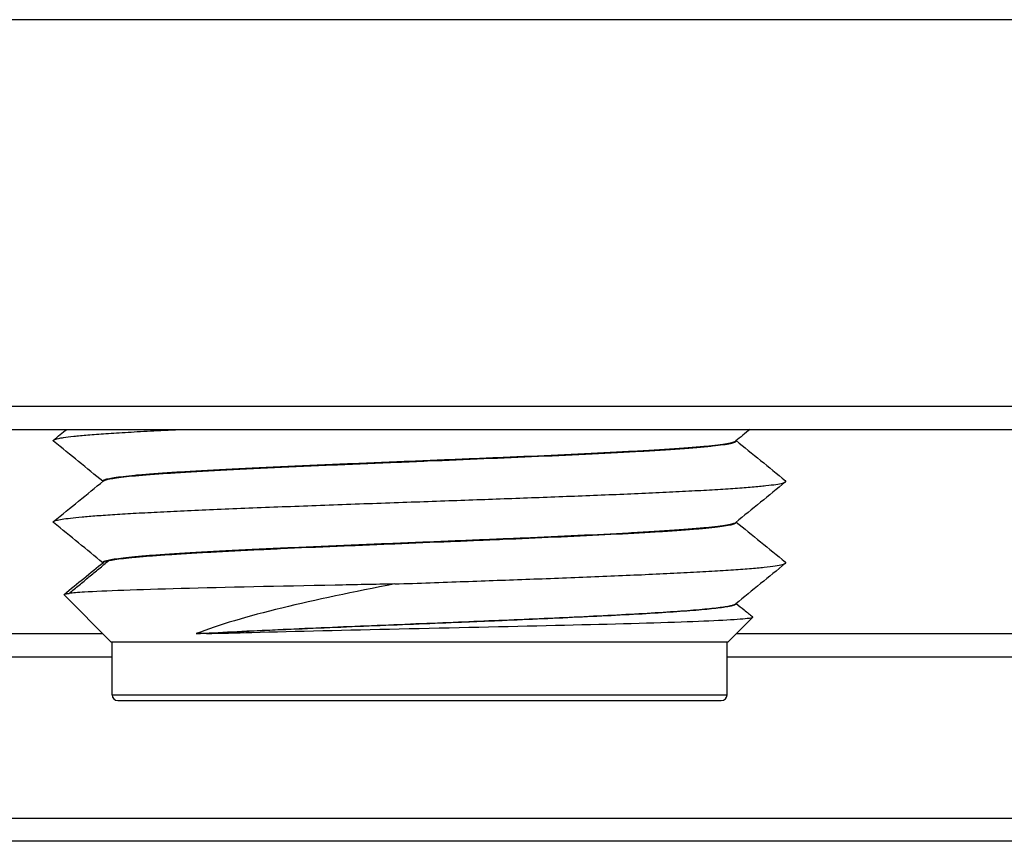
# Model space of a CAD drawing. Extents: x -1809 to 6113, y -4129 to 1471.
# Tile 95 of 197: x 3115.56 to 3124.1, y -2807.04 to -2799.92. Entities that reach past the tile are written whole.
import ezdxf

# ---------------------------------------------------------------- set-up
doc = ezdxf.new("R2010")
doc.units = 0
doc.linetypes.add('DASHED', pattern=[15, 7, -8])
doc.layers.get('0').update_dxf_attribs({"linetype": 'CONTINUOUS'})
doc.layers.add('1', color=7, linetype='CONTINUOUS')

# ---------------------------------------------------------------- blocks, each defined once
blk = doc.blocks.new('Z-STACK', base_point=(-660.9662, -2918.3564))
at = {"color": 7, "linetype": 'CONTINUOUS'}
for p, q in [((3144.3113, -2799.9229), (3091.6684, -2799.9229)), ((3107.1826, -2803.2729), (3144.3113, -2803.2729)), ((3113.7826, -2803.4729), (3124.2752, -2803.4729)), ((3121.7734, -2803.5708), (3121.7734, -2803.5731)), ((3116.2845, -2803.9208), (3116.2845, -2803.923)), ((3121.7734, -2804.2764), (3121.7734, -2804.2786)), ((3116.2845, -2804.6263), (3116.2845, -2804.6286)), ((3116.3539, -2805.3129), (3115.947, -2804.9059)), ((3121.7734, -2804.9819), (3121.7734, -2804.9842)), ((3121.7039, -2805.3129), (3121.9164, -2805.1005)), ((3109.4456, -2805.2429), (3116.2839, -2805.2429)), ((3117.1834, -2805.2434), (3117.0935, -2805.2434)), ((3121.7739, -2805.2429), (3144.3113, -2805.2429)), ((3116.3539, -2805.3129), (3116.3639, -2805.3129)), ((3116.3639, -2805.3129), (3116.4031, -2805.3129)), ((3116.3639, -2805.7729), (3116.3639, -2805.3129)), ((3116.4031, -2805.3129), (3121.6939, -2805.3129)), ((3121.6939, -2805.7729), (3121.6939, -2805.3129)), ((3121.6939, -2805.3129), (3121.7039, -2805.3129)), ((3109.3361, -2805.4429), (3116.3639, -2805.4429)), ((3121.6939, -2805.4429), (3144.3113, -2805.4429)), ((3116.4139, -2805.8229), (3121.6439, -2805.8229)), ((3065.4399, -2806.8429), (3144.3113, -2806.8429)), ((3139.9937, -2807.0429), (3104.432, -2807.0429))]:
    blk.add_line(p, q, dxfattribs=at)
at = {"color": 1, "linetype": 'CONTINUOUS'}
blk.add_line((3116.3639, -2805.7729), (3121.6939, -2805.7729), dxfattribs=at)
at = {"color": 5, "linetype": 'DASHED'}
blk.add_line((3139.9928, -2807.0429), (3104.432, -2807.0429), dxfattribs=at)
at = {"color": 7, "linetype": 'CONTINUOUS'}
for centre, start, end in [((3116.4139, -2805.7729), 180, -90), ((3121.6439, -2805.7729), -90, 0)]:
    blk.add_arc(centre, 0.05, start, end, dxfattribs=at)
for points, knots in [([(3115.8569, -2803.5657), (3115.8616, -2803.5619), (3115.8714, -2803.5582), (3115.8859, -2803.5546), (3115.8932, -2803.5528), (3115.9016, -2803.551), (3115.9111, -2803.5492), (3115.9206, -2803.5474), (3115.9313, -2803.5456), (3115.9434, -2803.5438), (3115.9675, -2803.5402), (3115.9969, -2803.5365), (3116.0319, -2803.5328), (3116.0669, -2803.529), (3116.1075, -2803.5252), (3116.154, -2803.5213), (3116.2004, -2803.5175), (3116.2526, -2803.5135), (3116.3106, -2803.5096), (3116.3686, -2803.5056), (3116.4324, -2803.5016), (3116.5017, -2803.4975), (3116.5711, -2803.4935), (3116.646, -2803.4894), (3116.7261, -2803.4853), (3116.8062, -2803.4812), (3116.8914, -2803.477), (3116.9811, -2803.4729)], [0, 0, 0, 0, 0.031285, 0.031285, 0.031285, 0.057032, 0.057032, 0.057032, 0.08977, 0.08977, 0.08977, 0.17899, 0.17899, 0.17899, 0.301555, 0.301555, 0.301555, 0.458611, 0.458611, 0.458611, 0.650154, 0.650154, 0.650154, 0.874892, 0.874892, 0.874892, 1.130203, 1.130203, 1.130203, 1.130203]), ([(3115.8569, -2803.5754), (3115.8559, -2803.5746), (3115.8552, -2803.5738), (3115.8547, -2803.573), (3115.8542, -2803.5721), (3115.8539, -2803.5713), (3115.8539, -2803.5705), (3115.854, -2803.5697), (3115.8542, -2803.5689), (3115.8547, -2803.5681), (3115.8552, -2803.5673), (3115.856, -2803.5665), (3115.8569, -2803.5657)], [0, 0, 0, 0, 0.00336015, 0.00336015, 0.00336015, 0.00594839, 0.00594839, 0.00594839, 0.00852916, 0.00852916, 0.00852916, 0.01183277, 0.01183277, 0.01183277, 0.01183277]), ([(3116.2841, -2803.9233), (3116.2162, -2803.8679), (3116.1456, -2803.8105), (3116.0725, -2803.7509), (3116.0031, -2803.6944), (3115.9313, -2803.636), (3115.8569, -2803.5754)], [0.0050984, 0.0050984, 0.0050984, 0.0050984, 0.2779216, 0.2779216, 0.2779216, 0.5558432, 0.5558432, 0.5558432, 0.5558432]), ([(3116.2845, -2803.9208), (3116.2845, -2803.9193), (3116.2852, -2803.9178), (3116.2866, -2803.9163), (3116.2886, -2803.9143), (3116.2918, -2803.9123), (3116.2963, -2803.9103), (3116.3039, -2803.907), (3116.315, -2803.9037), (3116.3291, -2803.9005), (3116.3434, -2803.8972), (3116.3612, -2803.8939), (3116.383, -2803.8906), (3116.4048, -2803.8872), (3116.4304, -2803.8838), (3116.4602, -2803.8804), (3116.49, -2803.8769), (3116.5239, -2803.8734), (3116.562, -2803.8698), (3116.6, -2803.8663), (3116.6423, -2803.8627), (3116.6888, -2803.859), (3116.7353, -2803.8554), (3116.786, -2803.8517), (3116.8407, -2803.848), (3116.8954, -2803.8443), (3116.9542, -2803.8406), (3117.0167, -2803.8368), (3117.0793, -2803.833), (3117.1456, -2803.8293), (3117.2152, -2803.8255), (3117.2848, -2803.8217), (3117.3578, -2803.8179), (3117.4336, -2803.814), (3117.5094, -2803.8102), (3117.588, -2803.8064), (3117.6689, -2803.8026), (3117.7497, -2803.7988), (3117.8327, -2803.795), (3117.9172, -2803.7912), (3118.0863, -2803.7837), (3118.2614, -2803.7762), (3118.437, -2803.7688), (3118.6126, -2803.7614), (3118.7886, -2803.7542), (3118.9603, -2803.7472), (3119.0461, -2803.7437), (3119.1308, -2803.7402), (3119.214, -2803.7368), (3119.2972, -2803.7334), (3119.3788, -2803.73), (3119.4584, -2803.7267), (3119.5381, -2803.7234), (3119.6152, -2803.7202), (3119.6943, -2803.7169), (3119.7731, -2803.7136), (3119.8524, -2803.7102), (3119.9316, -2803.7067), (3120.0901, -2803.6999), (3120.2483, -2803.6928), (3120.4016, -2803.6856), (3120.5548, -2803.6783), (3120.7028, -2803.6709), (3120.8405, -2803.6634), (3120.9094, -2803.6597), (3120.9756, -2803.6559), (3121.0387, -2803.6521), (3121.1018, -2803.6483), (3121.1616, -2803.6445), (3121.2178, -2803.6407), (3121.274, -2803.6369), (3121.3264, -2803.6331), (3121.3748, -2803.6293), (3121.4231, -2803.6255), (3121.4673, -2803.6217), (3121.5071, -2803.6179), (3121.5469, -2803.6141), (3121.5824, -2803.6103), (3121.6132, -2803.6065), (3121.6441, -2803.6028), (3121.6705, -2803.5991), (3121.6923, -2803.5954), (3121.7141, -2803.5917), (3121.7314, -2803.588), (3121.7442, -2803.5844), (3121.7571, -2803.5808), (3121.7656, -2803.5772), (3121.77, -2803.5736)], [0, 0, 0, 0, 0.005092, 0.005092, 0.005092, 0.016519, 0.016519, 0.016519, 0.050837, 0.050837, 0.050837, 0.105621, 0.105621, 0.105621, 0.183508, 0.183508, 0.183508, 0.285798, 0.285798, 0.285798, 0.413129, 0.413129, 0.413129, 0.565418, 0.565418, 0.565418, 0.741796, 0.741796, 0.741796, 0.940578, 0.940578, 0.940578, 1.159301, 1.159301, 1.159301, 1.394811, 1.394811, 1.394811, 1.643422, 1.643422, 1.643422, 2.163667, 2.163667, 2.163667, 2.687408, 2.687408, 2.687408, 2.941358, 2.941358, 2.941358, 3.186014, 3.186014, 3.186014, 3.422098, 3.422098, 3.422098, 3.659615, 3.659615, 3.659615, 4.130037, 4.130037, 4.130037, 4.569559, 4.569559, 4.569559, 4.768052, 4.768052, 4.768052, 4.947524, 4.947524, 4.947524, 5.104896, 5.104896, 5.104896, 5.23775, 5.23775, 5.23775, 5.344463, 5.344463, 5.344463, 5.424287, 5.424287, 5.424287, 5.477434, 5.477434, 5.477434, 5.505501, 5.505501, 5.505501, 5.505501]), ([(3116.2879, -2803.9202), (3116.2922, -2803.9168), (3116.3001, -2803.9134), (3116.3115, -2803.9101), (3116.3172, -2803.9084), (3116.3237, -2803.9068), (3116.331, -2803.9051), (3116.3383, -2803.9035), (3116.3465, -2803.9019), (3116.3556, -2803.9002), (3116.3739, -2803.8969), (3116.3959, -2803.8936), (3116.4219, -2803.8902), (3116.448, -2803.8867), (3116.4781, -2803.8833), (3116.5123, -2803.8798), (3116.5466, -2803.8763), (3116.585, -2803.8727), (3116.6277, -2803.8691), (3116.6703, -2803.8655), (3116.7171, -2803.8619), (3116.7681, -2803.8582), (3116.8191, -2803.8545), (3116.8742, -2803.8508), (3116.9332, -2803.847), (3116.9922, -2803.8433), (3117.0551, -2803.8395), (3117.1216, -2803.8358), (3117.1881, -2803.832), (3117.2581, -2803.8282), (3117.3312, -2803.8244), (3117.4043, -2803.8206), (3117.4804, -2803.8167), (3117.5591, -2803.8129), (3117.7164, -2803.8053), (3117.8836, -2803.7977), (3118.0555, -2803.7902), (3118.2274, -2803.7827), (3118.4038, -2803.7752), (3118.5793, -2803.7679), (3118.7547, -2803.7607), (3118.9292, -2803.7536), (3119.0982, -2803.7466), (3119.2673, -2803.7397), (3119.4305, -2803.733), (3119.5857, -2803.7265), (3119.7422, -2803.72), (3119.9015, -2803.7132), (3120.0595, -2803.7062), (3120.2174, -2803.6993), (3120.374, -2803.6921), (3120.524, -2803.6848), (3120.674, -2803.6775), (3120.8175, -2803.67), (3120.9492, -2803.6624), (3121.0151, -2803.6587), (3121.078, -2803.6549), (3121.1375, -2803.6511), (3121.197, -2803.6473), (3121.253, -2803.6435), (3121.305, -2803.6397), (3121.3571, -2803.6358), (3121.4052, -2803.632), (3121.449, -2803.6282), (3121.4928, -2803.6244), (3121.5323, -2803.6206), (3121.5674, -2803.6169), (3121.6024, -2803.6131), (3121.633, -2803.6093), (3121.659, -2803.6056), (3121.685, -2803.6019), (3121.7065, -2803.5982), (3121.7235, -2803.5945), (3121.7401, -2803.591), (3121.7524, -2803.5874), (3121.7607, -2803.5839), (3121.7656, -2803.5818), (3121.769, -2803.5798), (3121.7711, -2803.5777), (3121.7727, -2803.5762), (3121.7734, -2803.5746), (3121.7734, -2803.5731)], [0, 0, 0, 0, 0.025816, 0.025816, 0.025816, 0.045952, 0.045952, 0.045952, 0.071023, 0.071023, 0.071023, 0.138132, 0.138132, 0.138132, 0.229125, 0.229125, 0.229125, 0.344939, 0.344939, 0.344939, 0.48583, 0.48583, 0.48583, 0.651295, 0.651295, 0.651295, 0.840024, 0.840024, 0.840024, 1.049904, 1.049904, 1.049904, 1.278085, 1.278085, 1.278085, 1.775066, 1.775066, 1.775066, 2.299268, 2.299268, 2.299268, 2.818625, 2.818625, 2.818625, 3.306574, 3.306574, 3.306574, 3.78079, 3.78079, 3.78079, 4.245796, 4.245796, 4.245796, 4.671597, 4.671597, 4.671597, 4.860234, 4.860234, 4.860234, 5.028134, 5.028134, 5.028134, 5.172558, 5.172558, 5.172558, 5.2915, 5.2915, 5.2915, 5.3838, 5.3838, 5.3838, 5.449213, 5.449213, 5.449213, 5.48798, 5.48798, 5.48798, 5.500168, 5.500168, 5.500168, 5.505491, 5.505491, 5.505491, 5.505491]), ([(3121.7738, -2803.5705), (3121.8417, -2803.6259), (3121.9122, -2803.6833), (3121.9854, -2803.7429), (3122.0548, -2803.7994), (3122.1266, -2803.8579), (3122.201, -2803.9184)], [0.0051005, 0.0051005, 0.0051005, 0.0051005, 0.2779218, 0.2779218, 0.2779218, 0.5558437, 0.5558437, 0.5558437, 0.5558437]), ([(3115.8569, -2804.2712), (3115.9313, -2804.2107), (3116.0031, -2804.1522), (3116.0725, -2804.0957), (3116.147, -2804.035), (3116.2188, -2803.9765), (3116.2879, -2803.9202)], [0, 0, 0, 0, 0.2779218, 0.2779218, 0.2779218, 0.5558437, 0.5558437, 0.5558437, 0.5558437]), ([(3115.8569, -2804.2712), (3115.8611, -2804.2678), (3115.8696, -2804.2645), (3115.8819, -2804.2612), (3115.8881, -2804.2595), (3115.8952, -2804.2579), (3115.9032, -2804.2563), (3115.9112, -2804.2547), (3115.9201, -2804.2531), (3115.9301, -2804.2514), (3115.9501, -2804.2482), (3115.9744, -2804.2449), (3116.0031, -2804.2415), (3116.0319, -2804.2382), (3116.0652, -2804.2348), (3116.1032, -2804.2313), (3116.1411, -2804.2278), (3116.1838, -2804.2243), (3116.2313, -2804.2208), (3116.2787, -2804.2172), (3116.3309, -2804.2137), (3116.3877, -2804.21), (3116.4446, -2804.2064), (3116.5062, -2804.2027), (3116.5722, -2804.1991), (3116.6382, -2804.1954), (3116.7086, -2804.1917), (3116.7832, -2804.1879), (3116.8577, -2804.1842), (3116.9364, -2804.1805), (3117.0186, -2804.1767), (3117.1008, -2804.1729), (3117.1866, -2804.1692), (3117.2754, -2804.1654), (3117.4528, -2804.1579), (3117.6421, -2804.1504), (3117.8374, -2804.1429), (3118.0326, -2804.1355), (3118.2336, -2804.1281), (3118.4342, -2804.1209), (3118.6349, -2804.1136), (3118.8352, -2804.1066), (3119.0299, -2804.0997), (3119.1272, -2804.0962), (3119.2232, -2804.0928), (3119.3173, -2804.0895), (3119.4113, -2804.0862), (3119.5035, -2804.0829), (3119.5934, -2804.0796), (3119.7717, -2804.0732), (3119.953, -2804.0666), (3120.134, -2804.0598), (3120.3149, -2804.053), (3120.4951, -2804.0459), (3120.6689, -2804.0388), (3120.8427, -2804.0316), (3121.0102, -2804.0242), (3121.1654, -2804.0168), (3121.243, -2804.0131), (3121.3176, -2804.0094), (3121.3885, -2804.0056), (3121.4594, -2804.0019), (3121.5266, -2803.9981), (3121.5895, -2803.9944), (3121.6524, -2803.9906), (3121.7111, -2803.9868), (3121.765, -2803.9831), (3121.819, -2803.9793), (3121.8682, -2803.9755), (3121.9125, -2803.9718), (3121.9567, -2803.9681), (3121.996, -2803.9643), (3122.0302, -2803.9606), (3122.0643, -2803.9569), (3122.0933, -2803.9533), (3122.1173, -2803.9496), (3122.1412, -2803.946), (3122.16, -2803.9424), (3122.1739, -2803.9388), (3122.1877, -2803.9352), (3122.1967, -2803.9317), (3122.201, -2803.9282)], [0, 0, 0, 0, 0.027092, 0.027092, 0.027092, 0.04895, 0.04895, 0.04895, 0.076308, 0.076308, 0.076308, 0.150007, 0.150007, 0.150007, 0.250559, 0.250559, 0.250559, 0.379073, 0.379073, 0.379073, 0.535928, 0.535928, 0.535928, 0.720682, 0.720682, 0.720682, 0.932008, 0.932008, 0.932008, 1.167693, 1.167693, 1.167693, 1.424693, 1.424693, 1.424693, 1.987134, 1.987134, 1.987134, 2.584417, 2.584417, 2.584417, 3.180439, 3.180439, 3.180439, 3.468002, 3.468002, 3.468002, 3.744344, 3.744344, 3.744344, 4.285305, 4.285305, 4.285305, 4.820604, 4.820604, 4.820604, 5.317601, 5.317601, 5.317601, 5.540965, 5.540965, 5.540965, 5.742259, 5.742259, 5.742259, 5.918151, 5.918151, 5.918151, 6.066055, 6.066055, 6.066055, 6.184269, 6.184269, 6.184269, 6.272058, 6.272058, 6.272058, 6.329717, 6.329717, 6.329717, 6.359034, 6.359034, 6.359034, 6.359034]), ([(3122.201, -2803.9282), (3122.1266, -2803.9887), (3122.0548, -2804.0472), (3121.9854, -2804.1037), (3121.9109, -2804.1644), (3121.8391, -2804.2229), (3121.77, -2804.2792)], [0, 0, 0, 0, 0.2779216, 0.2779216, 0.2779216, 0.5558432, 0.5558432, 0.5558432, 0.5558432]), ([(3122.201, -2803.9282), (3122.202, -2803.9274), (3122.2027, -2803.9265), (3122.2032, -2803.9257), (3122.2037, -2803.9249), (3122.204, -2803.9241), (3122.2039, -2803.9233), (3122.2039, -2803.9225), (3122.2037, -2803.9217), (3122.2032, -2803.9209), (3122.2027, -2803.92), (3122.2019, -2803.9192), (3122.201, -2803.9184)], [0, 0, 0, 0, 0.00336015, 0.00336015, 0.00336015, 0.00594839, 0.00594839, 0.00594839, 0.00852916, 0.00852916, 0.00852916, 0.01183277, 0.01183277, 0.01183277, 0.01183277]), ([(3115.8569, -2804.281), (3115.8559, -2804.2801), (3115.8552, -2804.2793), (3115.8547, -2804.2785), (3115.8542, -2804.2777), (3115.8539, -2804.2769), (3115.8539, -2804.2761), (3115.854, -2804.2752), (3115.8542, -2804.2744), (3115.8547, -2804.2736), (3115.8552, -2804.2728), (3115.856, -2804.272), (3115.8569, -2804.2712)], [0, 0, 0, 0, 0.00336015, 0.00336015, 0.00336015, 0.00594839, 0.00594839, 0.00594839, 0.00852916, 0.00852916, 0.00852916, 0.01183277, 0.01183277, 0.01183277, 0.01183277]), ([(3116.2841, -2804.6289), (3116.2161, -2804.5735), (3116.1456, -2804.5161), (3116.0725, -2804.4565), (3116.0031, -2804.4), (3115.9313, -2804.3415), (3115.8569, -2804.281)], [0.0050973, 0.0050973, 0.0050973, 0.0050973, 0.2779216, 0.2779216, 0.2779216, 0.5558432, 0.5558432, 0.5558432, 0.5558432]), ([(3116.2845, -2804.6263), (3116.2845, -2804.6248), (3116.2852, -2804.6233), (3116.2866, -2804.6219), (3116.2886, -2804.6199), (3116.2918, -2804.6179), (3116.2963, -2804.6159), (3116.3039, -2804.6126), (3116.315, -2804.6093), (3116.3291, -2804.606), (3116.3434, -2804.6028), (3116.3612, -2804.5995), (3116.383, -2804.5961), (3116.4048, -2804.5928), (3116.4304, -2804.5894), (3116.4602, -2804.5859), (3116.49, -2804.5825), (3116.5239, -2804.579), (3116.562, -2804.5754), (3116.6, -2804.5718), (3116.6423, -2804.5682), (3116.6888, -2804.5646), (3116.7353, -2804.561), (3116.786, -2804.5573), (3116.8407, -2804.5536), (3116.8954, -2804.5499), (3116.9542, -2804.5461), (3117.0167, -2804.5424), (3117.0793, -2804.5386), (3117.1456, -2804.5348), (3117.2152, -2804.531), (3117.2848, -2804.5272), (3117.3578, -2804.5234), (3117.4336, -2804.5196), (3117.5094, -2804.5158), (3117.588, -2804.512), (3117.6689, -2804.5082), (3117.7497, -2804.5044), (3117.8327, -2804.5006), (3117.9172, -2804.4968), (3118.0863, -2804.4892), (3118.2614, -2804.4817), (3118.437, -2804.4744), (3118.6126, -2804.467), (3118.7886, -2804.4598), (3118.9603, -2804.4528), (3119.0461, -2804.4492), (3119.1308, -2804.4458), (3119.214, -2804.4424), (3119.2972, -2804.439), (3119.3788, -2804.4356), (3119.4584, -2804.4323), (3119.5381, -2804.429), (3119.6152, -2804.4258), (3119.6943, -2804.4224), (3119.7731, -2804.4191), (3119.8524, -2804.4157), (3119.9316, -2804.4123), (3120.0901, -2804.4054), (3120.2483, -2804.3984), (3120.4016, -2804.3911), (3120.5548, -2804.3839), (3120.7028, -2804.3765), (3120.8405, -2804.369), (3120.9094, -2804.3652), (3120.9756, -2804.3615), (3121.0387, -2804.3577), (3121.1018, -2804.3539), (3121.1616, -2804.3501), (3121.2178, -2804.3463), (3121.274, -2804.3425), (3121.3264, -2804.3386), (3121.3748, -2804.3348), (3121.4231, -2804.331), (3121.4673, -2804.3272), (3121.5071, -2804.3234), (3121.5469, -2804.3196), (3121.5824, -2804.3159), (3121.6132, -2804.3121), (3121.6441, -2804.3084), (3121.6705, -2804.3046), (3121.6923, -2804.3009), (3121.7141, -2804.2972), (3121.7314, -2804.2936), (3121.7442, -2804.2899), (3121.7571, -2804.2863), (3121.7656, -2804.2827), (3121.77, -2804.2792)], [0, 0, 0, 0, 0.005092, 0.005092, 0.005092, 0.016519, 0.016519, 0.016519, 0.050837, 0.050837, 0.050837, 0.105621, 0.105621, 0.105621, 0.183508, 0.183508, 0.183508, 0.285798, 0.285798, 0.285798, 0.413129, 0.413129, 0.413129, 0.565418, 0.565418, 0.565418, 0.741796, 0.741796, 0.741796, 0.940578, 0.940578, 0.940578, 1.159301, 1.159301, 1.159301, 1.394811, 1.394811, 1.394811, 1.643422, 1.643422, 1.643422, 2.163667, 2.163667, 2.163667, 2.687408, 2.687408, 2.687408, 2.941358, 2.941358, 2.941358, 3.186014, 3.186014, 3.186014, 3.422098, 3.422098, 3.422098, 3.659615, 3.659615, 3.659615, 4.130037, 4.130037, 4.130037, 4.569559, 4.569559, 4.569559, 4.768052, 4.768052, 4.768052, 4.947524, 4.947524, 4.947524, 5.104896, 5.104896, 5.104896, 5.23775, 5.23775, 5.23775, 5.344463, 5.344463, 5.344463, 5.424287, 5.424287, 5.424287, 5.477434, 5.477434, 5.477434, 5.505501, 5.505501, 5.505501, 5.505501]), ([(3116.3349, -2804.6099), (3116.3493, -2804.6068), (3116.3671, -2804.6036), (3116.3883, -2804.6004), (3116.4096, -2804.5972), (3116.4344, -2804.594), (3116.463, -2804.5907), (3116.4915, -2804.5874), (3116.5237, -2804.5841), (3116.5598, -2804.5807), (3116.5958, -2804.5773), (3116.6356, -2804.5739), (3116.6793, -2804.5704), (3116.7229, -2804.567), (3116.7703, -2804.5635), (3116.8214, -2804.56), (3116.8724, -2804.5565), (3116.9272, -2804.5529), (3116.9854, -2804.5493), (3117.0436, -2804.5458), (3117.1052, -2804.5422), (3117.17, -2804.5386), (3117.2348, -2804.535), (3117.3026, -2804.5314), (3117.3732, -2804.5277), (3117.4437, -2804.5241), (3117.517, -2804.5205), (3117.5924, -2804.5169), (3117.6678, -2804.5133), (3117.7453, -2804.5096), (3117.8245, -2804.506), (3117.9828, -2804.4988), (3118.1476, -2804.4917), (3118.3139, -2804.4846), (3118.4803, -2804.4776), (3118.6482, -2804.4706), (3118.8132, -2804.4639), (3118.9783, -2804.4571), (3119.1405, -2804.4505), (3119.2965, -2804.4441), (3119.3745, -2804.4409), (3119.451, -2804.4377), (3119.5256, -2804.4346), (3119.5998, -2804.4315), (3119.6744, -2804.4284), (3119.7495, -2804.4252), (3119.8996, -2804.4188), (3120.0511, -2804.4123), (3120.2, -2804.4055), (3120.3488, -2804.3988), (3120.4951, -2804.3919), (3120.6343, -2804.3849), (3120.7735, -2804.3778), (3120.9056, -2804.3707), (3121.0262, -2804.3635), (3121.0865, -2804.3599), (3121.144, -2804.3563), (3121.1982, -2804.3527), (3121.2523, -2804.3491), (3121.3032, -2804.3454), (3121.3504, -2804.3418), (3121.3976, -2804.3382), (3121.4412, -2804.3346), (3121.4808, -2804.331), (3121.5204, -2804.3273), (3121.5561, -2804.3238), (3121.5877, -2804.3202), (3121.6193, -2804.3166), (3121.6469, -2804.313), (3121.6703, -2804.3095), (3121.6937, -2804.306), (3121.7131, -2804.3025), (3121.7284, -2804.299), (3121.7435, -2804.2956), (3121.7547, -2804.2922), (3121.7621, -2804.2888), (3121.7665, -2804.2868), (3121.7696, -2804.2849), (3121.7714, -2804.2829), (3121.7728, -2804.2815), (3121.7734, -2804.28), (3121.7734, -2804.2786)], [0, 0, 0, 0, 0.054263, 0.054263, 0.054263, 0.129523, 0.129523, 0.129523, 0.226847, 0.226847, 0.226847, 0.346778, 0.346778, 0.346778, 0.489275, 0.489275, 0.489275, 0.653656, 0.653656, 0.653656, 0.838578, 0.838578, 0.838578, 1.042051, 1.042051, 1.042051, 1.261502, 1.261502, 1.261502, 1.493885, 1.493885, 1.493885, 1.983748, 1.983748, 1.983748, 2.483495, 2.483495, 2.483495, 2.967205, 2.967205, 2.967205, 3.196491, 3.196491, 3.196491, 3.420597, 3.420597, 3.420597, 3.871475, 3.871475, 3.871475, 4.306311, 4.306311, 4.306311, 4.698785, 4.698785, 4.698785, 4.871093, 4.871093, 4.871093, 5.023739, 5.023739, 5.023739, 5.154559, 5.154559, 5.154559, 5.262023, 5.262023, 5.262023, 5.345302, 5.345302, 5.345302, 5.404329, 5.404329, 5.404329, 5.439611, 5.439611, 5.439611, 5.450764, 5.450764, 5.450764, 5.455565, 5.455565, 5.455565, 5.455565]), ([(3121.7738, -2804.2761), (3121.8417, -2804.3315), (3121.9123, -2804.3889), (3121.9854, -2804.4485), (3122.0548, -2804.505), (3122.1266, -2804.5635), (3122.201, -2804.624)], [0.0050999, 0.0050999, 0.0050999, 0.0050999, 0.2779218, 0.2779218, 0.2779218, 0.5558437, 0.5558437, 0.5558437, 0.5558437]), ([(3115.9473, -2804.9032), (3116.0056, -2804.8557), (3116.0624, -2804.8095), (3116.1176, -2804.7645), (3116.1761, -2804.7168), (3116.2329, -2804.6706), (3116.2879, -2804.6258)], [0, 0, 0, 0, 0.2196394, 0.2196394, 0.2196394, 0.4392787, 0.4392787, 0.4392787, 0.4392787]), ([(3116.3349, -2804.6099), (3116.3289, -2804.6111), (3116.3234, -2804.6124), (3116.3183, -2804.6138), (3116.3133, -2804.6151), (3116.3088, -2804.6164), (3116.3049, -2804.6177), (3116.301, -2804.619), (3116.2975, -2804.6204), (3116.2947, -2804.6217), (3116.2919, -2804.6231), (3116.2896, -2804.6244), (3116.2879, -2804.6258)], [0, 0, 0, 0, 0.01701007, 0.01701007, 0.01701007, 0.03103109, 0.03103109, 0.03103109, 0.0419821, 0.0419821, 0.0419821, 0.04989289, 0.04989289, 0.04989289, 0.04989289]), ([(3122.201, -2804.6338), (3122.202, -2804.6329), (3122.2027, -2804.6321), (3122.2032, -2804.6313), (3122.2037, -2804.6305), (3122.204, -2804.6297), (3122.2039, -2804.6288), (3122.2039, -2804.628), (3122.2037, -2804.6272), (3122.2032, -2804.6264), (3122.2027, -2804.6256), (3122.2019, -2804.6248), (3122.201, -2804.624)], [0, 0, 0, 0, 0.00336015, 0.00336015, 0.00336015, 0.00594839, 0.00594839, 0.00594839, 0.00852916, 0.00852916, 0.00852916, 0.01183277, 0.01183277, 0.01183277, 0.01183277]), ([(3118.814, -2804.8129), (3118.9176, -2804.8092), (3119.0201, -2804.8056), (3119.121, -2804.802), (3119.2218, -2804.7984), (3119.321, -2804.7949), (3119.4179, -2804.7915), (3119.5151, -2804.788), (3119.6089, -2804.7846), (3119.7021, -2804.7813), (3119.7958, -2804.7779), (3119.8903, -2804.7744), (3119.9849, -2804.7709), (3120.1741, -2804.7639), (3120.3641, -2804.7566), (3120.5486, -2804.7492), (3120.7331, -2804.7418), (3120.9121, -2804.7342), (3121.079, -2804.7264), (3121.1624, -2804.7226), (3121.2427, -2804.7187), (3121.3193, -2804.7148), (3121.3958, -2804.7109), (3121.4685, -2804.7069), (3121.5367, -2804.703), (3121.6049, -2804.6991), (3121.6686, -2804.6951), (3121.7272, -2804.6912), (3121.7859, -2804.6873), (3121.8395, -2804.6833), (3121.8877, -2804.6794), (3121.9359, -2804.6755), (3121.9786, -2804.6716), (3122.0158, -2804.6677), (3122.053, -2804.6638), (3122.0846, -2804.66), (3122.1106, -2804.6562), (3122.1365, -2804.6524), (3122.1569, -2804.6486), (3122.1719, -2804.6448), (3122.1869, -2804.6411), (3122.1965, -2804.6374), (3122.201, -2804.6338)], [0, 0, 0, 0, 0.307145, 0.307145, 0.307145, 0.604234, 0.604234, 0.604234, 0.888632, 0.888632, 0.888632, 1.171614, 1.171614, 1.171614, 1.735769, 1.735769, 1.735769, 2.266591, 2.266591, 2.266591, 2.507169, 2.507169, 2.507169, 2.724925, 2.724925, 2.724925, 2.915832, 2.915832, 2.915832, 3.076705, 3.076705, 3.076705, 3.205379, 3.205379, 3.205379, 3.300834, 3.300834, 3.300834, 3.363267, 3.363267, 3.363267, 3.39459, 3.39459, 3.39459, 3.39459]), ([(3122.201, -2804.6338), (3122.1266, -2804.6943), (3122.0548, -2804.7528), (3121.9854, -2804.8092), (3121.9109, -2804.87), (3121.8391, -2804.9284), (3121.77, -2804.9848)], [0, 0, 0, 0, 0.2779216, 0.2779216, 0.2779216, 0.5558432, 0.5558432, 0.5558432, 0.5558432]), ([(3118.814, -2804.8129), (3118.6401, -2804.8163), (3118.4676, -2804.8197), (3118.2985, -2804.8231), (3117.8093, -2804.833), (3117.3462, -2804.843), (3116.963, -2804.8532), (3116.5859, -2804.8633), (3116.2958, -2804.8734), (3116.1238, -2804.8836), (3116.0668, -2804.887), (3116.0222, -2804.8905), (3115.992, -2804.894)], [0, 0, 0, 0, 0.51562, 0.51562, 0.51562, 1.851467, 1.851467, 1.851467, 2.69123, 2.69123, 2.69123, 2.823485, 2.823485, 2.823485, 2.823485]), ([(3118.814, -2804.8129), (3118.4593, -2804.8812), (3118.1275, -2804.9503), (3117.8363, -2805.0212), (3117.5384, -2805.0937), (3117.2855, -2805.1674), (3117.0935, -2805.2434)], [0, 0, 0, 0, 0.999766, 0.999766, 0.999766, 1.775495, 1.775495, 1.775495, 1.775495]), ([(3115.947, -2804.9059), (3115.9466, -2804.9055), (3115.9464, -2804.905), (3115.9464, -2804.9046), (3115.9465, -2804.9041), (3115.9468, -2804.9036), (3115.9473, -2804.9032)], [0, 0, 0, 0, 0.001555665, 0.001555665, 0.001555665, 0.003251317, 0.003251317, 0.003251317, 0.003251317]), ([(3115.9473, -2804.9032), (3115.9492, -2804.9017), (3115.9538, -2804.9001), (3115.9613, -2804.8986), (3115.9686, -2804.8971), (3115.9786, -2804.8956), (3115.992, -2804.894)], [0, 0, 0, 0, 0.01476876, 0.01476876, 0.01476876, 0.04575651, 0.04575651, 0.04575651, 0.04575651]), ([(3117.0935, -2805.2434), (3117.19, -2805.2378), (3117.2945, -2805.2322), (3117.4052, -2805.2266), (3117.516, -2805.221), (3117.633, -2805.2153), (3117.7544, -2805.2097), (3117.9971, -2805.1985), (3118.2569, -2805.1874), (3118.5159, -2805.1766), (3118.6455, -2805.1712), (3118.7748, -2805.1659), (3118.9021, -2805.1607), (3119.0294, -2805.1555), (3119.1545, -2805.1504), (3119.276, -2805.1454), (3119.3979, -2805.1404), (3119.5145, -2805.1355), (3119.6294, -2805.1307), (3119.7452, -2805.1259), (3119.8623, -2805.1209), (3119.9791, -2805.1158), (3120.2126, -2805.1056), (3120.445, -2805.095), (3120.6597, -2805.0841), (3120.7671, -2805.0786), (3120.87, -2805.0731), (3120.9664, -2805.0675), (3121.0629, -2805.0619), (3121.1528, -2805.0563), (3121.2345, -2805.0507), (3121.2754, -2805.0479), (3121.3142, -2805.0451), (3121.3509, -2805.0422), (3121.3875, -2805.0394), (3121.4219, -2805.0366), (3121.454, -2805.0338), (3121.4861, -2805.031), (3121.5158, -2805.0282), (3121.5432, -2805.0254), (3121.5705, -2805.0226), (3121.5954, -2805.0199), (3121.6178, -2805.0171), (3121.6403, -2805.0143), (3121.6602, -2805.0116), (3121.6777, -2805.0088), (3121.6953, -2805.0061), (3121.7103, -2805.0034), (3121.7229, -2805.0007), (3121.7355, -2804.998), (3121.7457, -2804.9953), (3121.7535, -2804.9927), (3121.7613, -2804.99), (3121.7668, -2804.9874), (3121.77, -2804.9848)], [0, 0, 0, 0, 0.312224, 0.312224, 0.312224, 0.661787, 0.661787, 0.661787, 1.424034, 1.424034, 1.424034, 1.810538, 1.810538, 1.810538, 2.184768, 2.184768, 2.184768, 2.538429, 2.538429, 2.538429, 2.888472, 2.888472, 2.888472, 3.569839, 3.569839, 3.569839, 3.876975, 3.876975, 3.876975, 4.14562, 4.14562, 4.14562, 4.262259, 4.262259, 4.262259, 4.365732, 4.365732, 4.365732, 4.455288, 4.455288, 4.455288, 4.530426, 4.530426, 4.530426, 4.590912, 4.590912, 4.590912, 4.636793, 4.636793, 4.636793, 4.668441, 4.668441, 4.668441, 4.686807, 4.686807, 4.686807, 4.686807]), ([(3121.7734, -2804.9842), (3121.7734, -2804.9867), (3121.7714, -2804.9892), (3121.7672, -2804.9917), (3121.7627, -2804.9945), (3121.7558, -2804.9972), (3121.7463, -2805), (3121.7371, -2805.0027), (3121.7256, -2805.0054), (3121.7115, -2805.0081), (3121.6975, -2805.0108), (3121.681, -2805.0135), (3121.662, -2805.0163), (3121.643, -2805.0191), (3121.6215, -2805.0218), (3121.5975, -2805.0246), (3121.5735, -2805.0274), (3121.5471, -2805.0302), (3121.5182, -2805.033), (3121.4894, -2805.0358), (3121.4581, -2805.0386), (3121.4245, -2805.0414), (3121.3909, -2805.0442), (3121.355, -2805.0471), (3121.3169, -2805.0499), (3121.2407, -2805.0555), (3121.1558, -2805.0612), (3121.0637, -2805.0668), (3120.9716, -2805.0724), (3120.8723, -2805.078), (3120.7678, -2805.0835), (3120.5588, -2805.0946), (3120.3291, -2805.1054), (3120.0956, -2805.1158), (3119.9788, -2805.1209), (3119.8611, -2805.126), (3119.7442, -2805.131), (3119.6857, -2805.1334), (3119.6274, -2805.1359), (3119.5696, -2805.1383), (3119.5119, -2805.1407), (3119.4533, -2805.1431), (3119.3935, -2805.1456), (3119.2741, -2805.1505), (3119.1505, -2805.1556), (3119.0243, -2805.1608), (3118.8981, -2805.1659), (3118.7692, -2805.1712), (3118.6395, -2805.1766), (3118.3801, -2805.1873), (3118.1172, -2805.1984), (3117.8687, -2805.2096), (3117.7444, -2805.2152), (3117.6238, -2805.2208), (3117.509, -2805.2265), (3117.3941, -2805.2321), (3117.285, -2805.2378), (3117.1834, -2805.2434)], [0, 0, 0, 0, 0.010224, 0.010224, 0.010224, 0.032737, 0.032737, 0.032737, 0.068489, 0.068489, 0.068489, 0.118728, 0.118728, 0.118728, 0.183724, 0.183724, 0.183724, 0.263442, 0.263442, 0.263442, 0.357563, 0.357563, 0.357563, 0.465504, 0.465504, 0.465504, 0.719288, 0.719288, 0.719288, 1.015622, 1.015622, 1.015622, 1.688565, 1.688565, 1.688565, 2.040345, 2.040345, 2.040345, 2.215095, 2.215095, 2.215095, 2.391303, 2.391303, 2.391303, 2.760834, 2.760834, 2.760834, 3.145997, 3.145997, 3.145997, 3.917496, 3.917496, 3.917496, 4.277609, 4.277609, 4.277609, 4.603564, 4.603564, 4.603564, 4.603564]), ([(3121.7738, -2804.9816), (3121.7968, -2805.0004), (3121.8199, -2805.0192), (3121.843, -2805.038), (3121.8673, -2805.0579), (3121.8917, -2805.0777), (3121.916, -2805.0975)], [0.0049136, 0.0049136, 0.0049136, 0.0049136, 0.094189, 0.094189, 0.094189, 0.1883781, 0.1883781, 0.1883781, 0.1883781]), ([(3117.1834, -2805.2434), (3117.305, -2805.2396), (3117.4364, -2805.2359), (3117.5755, -2805.2321), (3117.9599, -2805.2218), (3118.4016, -2805.2117), (3118.852, -2805.2017), (3119.3147, -2805.1913), (3119.7788, -2805.1813), (3120.2064, -2805.171), (3120.6224, -2805.1611), (3121.0007, -2805.151), (3121.295, -2805.1407), (3121.5807, -2805.1308), (3121.7813, -2805.1208), (3121.8684, -2805.1105), (3121.8968, -2805.1072), (3121.913, -2805.1038), (3121.9164, -2805.1005)], [0, 0, 0, 0, 0.392176, 0.392176, 0.392176, 1.669046, 1.669046, 1.669046, 3.023848, 3.023848, 3.023848, 4.112873, 4.112873, 4.112873, 4.687059, 4.687059, 4.687059, 4.736213, 4.736213, 4.736213, 4.736213]), ([(3121.9164, -2805.1005), (3121.9168, -2805.1), (3121.9171, -2805.0995), (3121.917, -2805.099), (3121.9169, -2805.0985), (3121.9166, -2805.098), (3121.916, -2805.0975)], [0, 0, 0, 0, 0.001660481, 0.001660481, 0.001660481, 0.003469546, 0.003469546, 0.003469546, 0.003469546])]:
    blk.add_open_spline(points, degree=3, knots=knots, dxfattribs=at)
for points in [[(3115.8569, -2803.5657), (3115.8956, -2803.5342), (3115.9336, -2803.5032), (3115.9709, -2803.4729)], [(3121.8937, -2803.4729), (3121.8515, -2803.5072), (3121.8103, -2803.5408), (3121.77, -2803.5736)]]:
    blk.add_open_spline(points, degree=3, dxfattribs=at)
at = {"color": 1, "linetype": 'CONTINUOUS'}
blk.add_open_spline([(3115.992, -2804.894), (3116.0063, -2804.8822), (3116.0205, -2804.8704), (3116.0348, -2804.8585), (3116.0491, -2804.8467), (3116.0634, -2804.8348), (3116.0777, -2804.823), (3116.1063, -2804.7993), (3116.1349, -2804.7756), (3116.1634, -2804.752), (3116.192, -2804.7283), (3116.2206, -2804.7046), (3116.2492, -2804.6809), (3116.2635, -2804.6691), (3116.2777, -2804.6572), (3116.292, -2804.6454), (3116.3063, -2804.6335), (3116.3206, -2804.6217), (3116.3349, -2804.6099)], degree=3, knots=[0, 0, 0, 0, 0.0556733, 0.0556733, 0.0556733, 0.1113466, 0.1113466, 0.1113466, 0.2226932, 0.2226932, 0.2226932, 0.3340397, 0.3340397, 0.3340397, 0.389713, 0.389713, 0.389713, 0.4453863, 0.4453863, 0.4453863, 0.4453863], dxfattribs=at)

msp = doc.modelspace()

# ---------------------------------------------------------------- block references
at = {"layer": '1'}
msp.add_blockref('Z-STACK', (-660.9662, -2918.3564), dxfattribs=at)

doc.saveas('drawing.dxf')
